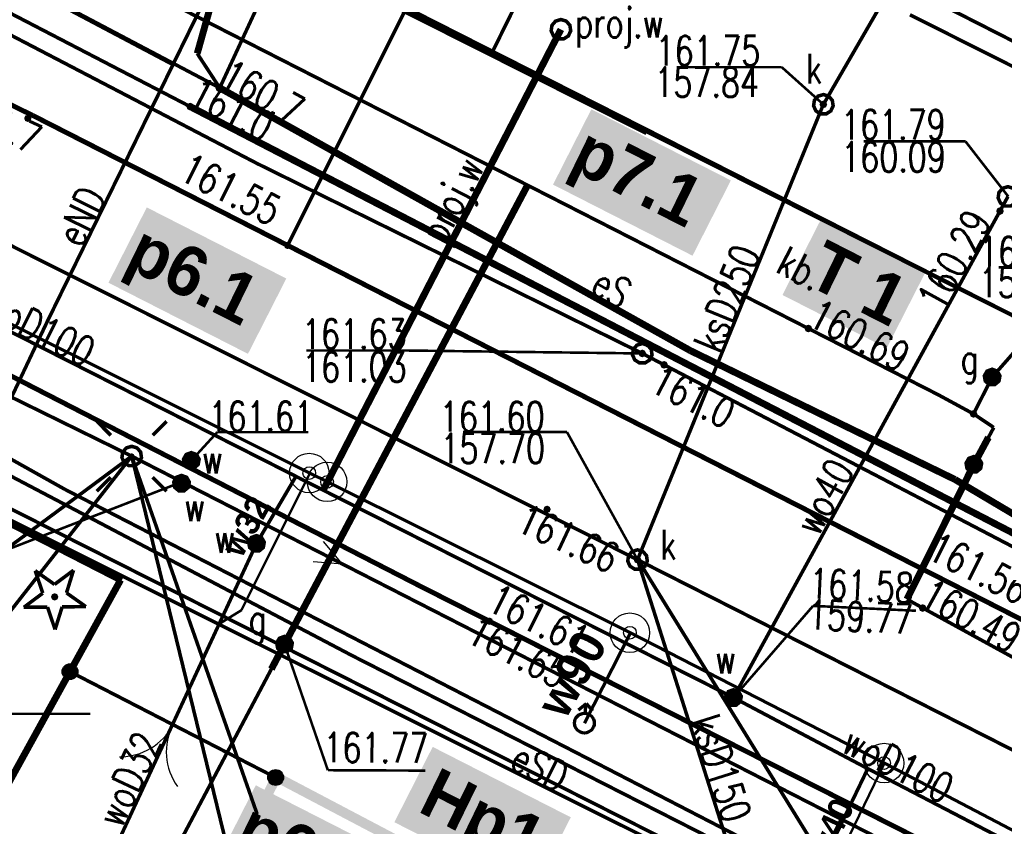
# Model space of a CAD drawing. Extents: x 0 to 7432618, y -40 to 5712028.
# Tile 21 of 165: x 7430451 to 7430476, y 5711647 to 5711668. Entities that reach past the tile are written whole.
import ezdxf
from ezdxf.enums import TextEntityAlignment as Align

# ---------------------------------------------------------------- set-up
doc = ezdxf.new("R2010")
doc.units = 0
doc.header["$MEASUREMENT"] = 0
for name, pattern in [('0', [1.5, 1, -0.5]), ('2218', [1, 0.5, -0.5]), ('3901', [0]), ('5102', [0])]:
    doc.linetypes.add(name, pattern=pattern)
for name, color, linetype in [('Dzialki', 7, 'Continuous'), ('EGBB_L_0', 7, 'Continuous'), ('OPISY', 7, 'Continuous'), ('OTK_E_T_3', 7, 'Continuous'), ('OTK_L_0', 7, 'Continuous'), ('OTK_L_1', 7, 'Continuous'), ('OTK_L_2', 7, 'Continuous'), ('OTK_L_4', 7, 'Continuous'), ('OTO_L_0', 7, 'Continuous'), ('OTO_L_1', 7, 'Continuous'), ('OTR_T_0', 7, 'Continuous'), ('OTR_T_1', 7, 'Continuous'), ('OTZ_T_1', 7, 'Continuous'), ('P_SUL_L_1', 7, 'Continuous'), ('P_SUP_E_T_1', 7, 'Continuous'), ('P_SUP_T_0', 7, 'Continuous'), ('P_SUTP_L_0', 7, 'Continuous'), ('P_SUWP_E_T_0', 7, 'Continuous'), ('P_SUWP_L_0', 7, 'Continuous'), ('SUE_T_3', 7, 'Continuous'), ('SUEP_E_T_0', 7, 'Continuous'), ('SUEP_L_0', 7, 'Continuous'), ('SUER_T_0', 7, 'Continuous'), ('SUG_E_T_4', 7, 'Continuous'), ('SUG_T_2', 7, 'Continuous'), ('SUGP_L_0', 7, 'Continuous'), ('SUGR_T_0', 7, 'Continuous'), ('SUK_E_T_4', 7, 'Continuous'), ('SUK_T_3', 7, 'Continuous'), ('SUKP_E_T_0', 7, 'Continuous'), ('SUKP_L_0', 7, 'Continuous'), ('SUKR_T_0', 7, 'Continuous'), ('SUL_L_1', 7, 'Continuous'), ('SUP_T_0', 7, 'Continuous'), ('SUP_T_2', 7, 'Continuous'), ('SUTP_L_0', 7, 'Continuous'), ('SUTR_T_0', 7, 'Continuous'), ('SUW_E_T_2', 7, 'Continuous'), ('SUW_T_5', 7, 'Continuous'), ('SUWP_E_T_0', 7, 'Continuous'), ('SUWP_L_0', 7, 'Continuous'), ('SUWR_T_0', 7, 'Continuous'), ('Uzytki', 7, 'Continuous'), ('zakres', 7, 'Continuous')]:
    doc.layers.add(name, color=color, linetype=linetype)
doc.layers.add('woda przyłącze', color=140, linetype='Continuous', lineweight=50)
doc.layers.add('woda sieć', color=150, linetype='Continuous', lineweight=70)
doc.styles.add('25', font='GOTHIC.TTF', dxfattribs={"oblique": 8, "height": 0.35})
doc.styles.add('STYL_ARIAL', font='simplex', dxfattribs={"width": 0.75, "oblique": 0.1})

# ---------------------------------------------------------------- blocks, each defined once
blk = doc.blocks.new('KOGR')
at = {"color": 0}
for radius in [0.2, 0.18, 0.16, 0.14, 0.12, 0.1, 0.08, 0.06, 0.04, 0.02]:
    blk.add_circle((0, 0), radius, dxfattribs=at)
blk = doc.blocks.new('OTOB')
at = {"color": 0}
for centre, start, end in [((-1.5, 0), 0, 63.2606), ((1.5, 0), 116.7394, 180)]:
    blk.add_arc(centre, 1.5, start, end, dxfattribs=at)
blk = doc.blocks.new('SUWH')
at = {"color": 0}
for p, q in [((-0.35, 0.65), (0, 1)), ((0, 0.5), (0, 1)), ((0, 1), (0.35, 0.65))]:
    blk.add_line(p, q, dxfattribs=at)
blk.add_circle((0, 0), 0.5, dxfattribs=at)

msp = doc.modelspace()

# ---------------------------------------------------------------- hatches: boundary and pattern name
at = {"layer": 'woda sieć', "linetype": 'ByBlock'}
for points in [[(7430468.724, 5711663.499), (7430465.191, 5711665.299), (7430464.22, 5711663.393), (7430467.753, 5711661.593)], [(7430457.466, 5711661.016), (7430453.933, 5711662.816), (7430452.962, 5711660.91), (7430456.495, 5711659.11)], [(7430473.643, 5711661.16), (7430471.001, 5711662.506), (7430470.03, 5711660.6), (7430472.672, 5711659.254)], [(7430464.67, 5711647.382), (7430461.173, 5711649.164), (7430460.202, 5711647.258), (7430463.699, 5711645.476)], [(7430460.226, 5711646.391), (7430456.693, 5711648.192), (7430455.722, 5711646.286), (7430459.255, 5711644.485)]]:
    msp.add_hatch(color=256, dxfattribs=at).paths.add_polyline_path(points)

# ---------------------------------------------------------------- linework, layer by layer
at = {"layer": 'Dzialki', "color": 18, "true_color": 0x000000, "const_width": 0.09}
for points in [[(7430460.47, 5711667.89), (7430479.15, 5711658.42)], [(7430453.31, 5711653.49), (7430440.34, 5711659.97)], [(7430438.43, 5711626.464), (7430453.31, 5711653.49)], [(7430471.64, 5711644.34), (7430453.31, 5711653.49)]]:
    msp.add_lwpolyline(points, dxfattribs=at)
at = {"layer": 'EGBB_L_0', "color": 18, "true_color": 0x000000, "const_width": 0.25}
for points in [[(7430457.22, 5711648.4), (7430452.07, 5711638.6)], [(7430466.76, 5711643.38), (7430457.22, 5711648.4)]]:
    msp.add_lwpolyline(points, dxfattribs=at)
at = {"layer": 'OPISY', "color": 6}
for centre, radius in [((7430458.048, 5711656.094), 0.5), ((7430458.048, 5711656.094), 0.16), ((7430458.498, 5711655.87), 0.5), ((7430458.498, 5711655.87), 0.16), ((7430466.167, 5711652.053), 0.5), ((7430466.167, 5711652.053), 0.16), ((7430472.603, 5711648.755), 0.5), ((7430472.603, 5711648.755), 0.16)]:
    msp.add_circle(centre, radius, dxfattribs=at)
at = {"layer": 'OTK_L_0', "color": 18, "linetype": '0', "true_color": 0x000000, "const_width": 0.09}
for points in [[(7430451.05, 5711665.14), (7430446.28, 5711667.47)], [(7430457.499, 5711661.854), (7430451.05, 5711665.14)], [(7430475.979, 5711652.44), (7430457.499, 5711661.854)], [(7430448.213, 5711659.723), (7430460.84, 5711653.24)], [(7430460.84, 5711653.24), (7430462.611, 5711652.343)], [(7430462.611, 5711652.343), (7430474.565, 5711646.289)]]:
    msp.add_lwpolyline(points, dxfattribs=at)
at = {"layer": 'OTK_L_1', "color": 18, "true_color": 0x000000, "const_width": 0.125}
for points in [[(7430446.28, 5711667.47), (7430451.05, 5711665.14)], [(7430451.05, 5711665.14), (7430477.47, 5711651.68)], [(7430443.27, 5711662.26), (7430460.84, 5711653.24)], [(7430460.84, 5711653.24), (7430462.611, 5711652.343)], [(7430462.611, 5711652.343), (7430474.565, 5711646.289)]]:
    msp.add_lwpolyline(points, dxfattribs=at)
at = {"layer": 'OTK_L_2', "color": 18, "linetype": '0', "true_color": 0x000000, "const_width": 0.09}
for points in [[(7430455.78, 5711665.84), (7430443.87, 5711672.117)], [(7430457.366, 5711669.261), (7430455.78, 5711665.84)], [(7430458.676, 5711664.206), (7430460.474, 5711667.798)], [(7430446.28, 5711667.47), (7430451.05, 5711665.14)], [(7430451.05, 5711665.14), (7430457.499, 5711661.854)], [(7430457.499, 5711661.854), (7430458.676, 5711664.206)], [(7430460.84, 5711653.24), (7430448.213, 5711659.723)], [(7430446.86, 5711657.02), (7430473.26, 5711643.69)], [(7430462.611, 5711652.343), (7430460.84, 5711653.24)], [(7430474.565, 5711646.289), (7430462.611, 5711652.343)]]:
    msp.add_lwpolyline(points, dxfattribs=at)
at = {"layer": 'OTK_L_4', "color": 18, "linetype": '0', "true_color": 0x000000, "const_width": 0.09}
for points in [[(7430482.149, 5711663.831), (7430469.54, 5711670.24)], [(7430482.149, 5711663.831), (7430469.54, 5711670.24)], [(7430460.35, 5711667.87), (7430462.94, 5711666.568)], [(7430462.94, 5711666.568), (7430466.603, 5711664.727)], [(7430466.603, 5711664.727), (7430479.11, 5711658.44)], [(7430457.499, 5711661.854), (7430475.979, 5711652.44)]]:
    msp.add_lwpolyline(points, dxfattribs=at)
at = {"layer": 'OTO_L_0', "color": 18, "linetype": '3901', "true_color": 0x000000, "const_width": 0.175}
for points in [[(7430460.35, 5711667.87), (7430466.603, 5711664.727)], [(7430453.27, 5711653.39), (7430445.831, 5711657.197)], [(7430451.988, 5711651.067), (7430453.27, 5711653.39)], [(7430438.421, 5711626.469), (7430451.988, 5711651.067)]]:
    msp.add_lwpolyline(points, dxfattribs=at)
at = {"layer": 'OTO_L_1', "color": 18, "true_color": 0x000000, "const_width": 0.09}
for points in [[(7430457.196, 5711648.388), (7430451.988, 5711651.067)], [(7430451.988, 5711651.067), (7430457.196, 5711648.388)]]:
    msp.add_lwpolyline(points, dxfattribs=at)
at = {"layer": 'OTR_T_0', "color": 18, "true_color": 0x000000, "const_width": 0.09}
for points in [[(7430457.499, 5711661.899), (7430457.531, 5711661.886), (7430457.544, 5711661.854), (7430457.531, 5711661.822), (7430457.499, 5711661.809), (7430457.468, 5711661.822), (7430457.454, 5711661.854), (7430457.468, 5711661.886), (7430457.499, 5711661.899)], [(7430464.069, 5711655.22), (7430464.101, 5711655.207), (7430464.114, 5711655.175), (7430464.101, 5711655.143), (7430464.069, 5711655.13), (7430464.037, 5711655.143), (7430464.024, 5711655.175), (7430464.037, 5711655.207), (7430464.069, 5711655.22)], [(7430462.611, 5711652.388), (7430462.643, 5711652.375), (7430462.656, 5711652.343), (7430462.643, 5711652.311), (7430462.611, 5711652.298), (7430462.58, 5711652.311), (7430462.566, 5711652.343), (7430462.58, 5711652.375), (7430462.611, 5711652.388)], [(7430462.611, 5711652.388), (7430462.643, 5711652.375), (7430462.656, 5711652.343), (7430462.643, 5711652.311), (7430462.611, 5711652.298), (7430462.58, 5711652.311), (7430462.566, 5711652.343), (7430462.58, 5711652.375), (7430462.611, 5711652.388)]]:
    msp.add_lwpolyline(points, dxfattribs=at)
at = {"layer": 'OTR_T_1', "color": 18, "true_color": 0x000000, "const_width": 0.09}
msp.add_lwpolyline([(7430450.92, 5711665.115), (7430450.952, 5711665.102), (7430450.965, 5711665.07), (7430450.952, 5711665.038), (7430450.92, 5711665.025), (7430450.888, 5711665.038), (7430450.875, 5711665.07), (7430450.888, 5711665.102), (7430450.92, 5711665.115)], dxfattribs=at)
at = {"layer": 'OTZ_T_1', "color": 96, "true_color": 0x008000, "const_width": 0.09}
for points in [[(7430451.106, 5711653.622), (7430451.596, 5711653.275)], [(7430451.299, 5711653.054), (7430451.106, 5711653.622)], [(7430451.596, 5711653.275), (7430452.077, 5711653.634)], [(7430452.077, 5711653.634), (7430451.899, 5711653.061)], [(7430450.818, 5711652.695), (7430451.299, 5711653.054)], [(7430451.6, 5711653.005), (7430451.632, 5711652.992), (7430451.645, 5711652.96), (7430451.632, 5711652.928), (7430451.6, 5711652.915), (7430451.568, 5711652.928), (7430451.555, 5711652.96), (7430451.568, 5711652.992), (7430451.6, 5711653.005)], [(7430451.899, 5711653.061), (7430452.389, 5711652.714)], [(7430451.418, 5711652.702), (7430450.818, 5711652.695)], [(7430451.61, 5711652.134), (7430451.418, 5711652.702)], [(7430451.789, 5711652.707), (7430451.61, 5711652.134)], [(7430452.389, 5711652.714), (7430451.789, 5711652.707)]]:
    msp.add_lwpolyline(points, dxfattribs=at)
at = {"layer": 'P_SUL_L_1', "color": 18, "true_color": 0x000000, "const_width": 0.175}
for points in [[(7430464.42, 5711667.32), (7430458.51, 5711655.87)], [(7430458.51, 5711655.87), (7430458.41, 5711655.68)]]:
    msp.add_lwpolyline(points, dxfattribs=at)
at = {"layer": 'P_SUP_T_0', "color": 5, "true_color": 0x0000ff, "const_width": 0.09}
msp.add_lwpolyline([(7430464.42, 5711667.57), (7430464.555, 5711667.53), (7430464.647, 5711667.424), (7430464.668, 5711667.284), (7430464.609, 5711667.156), (7430464.49, 5711667.08), (7430464.35, 5711667.08), (7430464.231, 5711667.156), (7430464.173, 5711667.284), (7430464.193, 5711667.424), (7430464.285, 5711667.53), (7430464.42, 5711667.57)], dxfattribs=at)
at = {"layer": 'P_SUTP_L_0', "color": 30, "linetype": '0', "true_color": 0xff9100, "const_width": 0.09}
for points in [[(7430432.37, 5711666.91), (7430453.55, 5711656.52)], [(7430453.55, 5711656.52), (7430448.424, 5711652.724)], [(7430453.55, 5711656.52), (7430456.727, 5711647.463)], [(7430453.55, 5711656.52), (7430478.57, 5711643.73)]]:
    msp.add_lwpolyline(points, dxfattribs=at)
at = {"layer": 'P_SUWP_L_0', "color": 5, "linetype": '0', "true_color": 0x0000ff, "const_width": 0.09}
for points in [[(7430458.51, 5711655.87), (7430464.42, 5711667.32)], [(7430458.41, 5711655.68), (7430458.51, 5711655.87)]]:
    msp.add_lwpolyline(points, dxfattribs=at)
at = {"layer": 'SUE_T_3', "color": 18, "true_color": 0x000000, "const_width": 0.09}
for points in [[(7430453.02, 5711657.05), (7430452.666, 5711657.404)], [(7430454.08, 5711657.05), (7430454.434, 5711657.404)], [(7430453.55, 5711656.77), (7430453.685, 5711656.73), (7430453.777, 5711656.624), (7430453.798, 5711656.484), (7430453.739, 5711656.356), (7430453.62, 5711656.28), (7430453.48, 5711656.28), (7430453.361, 5711656.356), (7430453.303, 5711656.484), (7430453.323, 5711656.624), (7430453.415, 5711656.73), (7430453.55, 5711656.77)], [(7430453.55, 5711656.545), (7430453.568, 5711656.538), (7430453.575, 5711656.52), (7430453.568, 5711656.502), (7430453.55, 5711656.495), (7430453.532, 5711656.502), (7430453.525, 5711656.52), (7430453.532, 5711656.538), (7430453.55, 5711656.545)], [(7430453.02, 5711655.99), (7430452.666, 5711655.636)], [(7430454.08, 5711655.99), (7430454.434, 5711655.636)]]:
    msp.add_lwpolyline(points, dxfattribs=at)
at = {"layer": 'SUEP_L_0', "color": 1, "true_color": 0xff0000}
for q in [(7430458.406, 5711654.36), (7430458.145, 5711653.849)]:
    msp.add_line((7430458.892, 5711653.789), q, dxfattribs=at)
at = {"layer": 'SUEP_L_0', "color": 1, "true_color": 0xff0000, "const_width": 0.09}
for points in [[(7430454.605, 5711666.424), (7430439.34, 5711674.49)], [(7430455.21, 5711666.71), (7430456.07, 5711669.78)], [(7430455.32, 5711667.91), (7430451.37, 5711659.84)], [(7430455.78, 5711665.84), (7430455.21, 5711666.71)], [(7430467.7, 5711659.19), (7430455.78, 5711665.84)], [(7430451.37, 5711659.84), (7430450.11, 5711657.17)], [(7430474.4, 5711655.93), (7430467.7, 5711659.19)], [(7430459.14, 5711651.47), (7430447.42, 5711657.63)], [(7430451.86, 5711655.68), (7430450.2, 5711656.61)], [(7430478.06, 5711653.76), (7430474.4, 5711655.93)], [(7430465.31, 5711648.76), (7430451.86, 5711655.68)], [(7430474, 5711643.91), (7430459.14, 5711651.47)], [(7430479.96, 5711641.2), (7430465.31, 5711648.76)]]:
    msp.add_lwpolyline(points, dxfattribs=at)
at = {"layer": 'SUEP_L_0', "color": 1, "linetype": '5102', "true_color": 0xff0000, "const_width": 0.09}
for points in [[(7430453.55, 5711656.52), (7430432.37, 5711666.91)], [(7430447.32, 5711648.567), (7430453.55, 5711656.52)], [(7430453.55, 5711656.52), (7430456.068, 5711646.208)], [(7430478.57, 5711643.73), (7430453.55, 5711656.52)]]:
    msp.add_lwpolyline(points, dxfattribs=at)
at = {"layer": 'SUER_T_0', "color": 1, "true_color": 0xff0000, "const_width": 0.09}
msp.add_lwpolyline([(7430455.78, 5711665.902), (7430455.824, 5711665.884), (7430455.843, 5711665.84), (7430455.824, 5711665.796), (7430455.78, 5711665.777), (7430455.736, 5711665.796), (7430455.718, 5711665.84), (7430455.736, 5711665.884), (7430455.78, 5711665.902)], dxfattribs=at)
at = {"layer": 'SUG_T_2', "color": 56, "true_color": 0x808000, "const_width": 0.09}
for points in [[(7430475.34, 5711658.72), (7430475.469, 5711658.673), (7430475.537, 5711658.555), (7430475.513, 5711658.42), (7430475.408, 5711658.332), (7430475.272, 5711658.332), (7430475.167, 5711658.42), (7430475.143, 5711658.555), (7430475.211, 5711658.673), (7430475.34, 5711658.72)], [(7430475.34, 5711658.695), (7430475.452, 5711658.654), (7430475.512, 5711658.55), (7430475.492, 5711658.433), (7430475.4, 5711658.356), (7430475.28, 5711658.356), (7430475.188, 5711658.433), (7430475.168, 5711658.55), (7430475.228, 5711658.654), (7430475.34, 5711658.695)], [(7430475.34, 5711658.67), (7430475.446, 5711658.626), (7430475.49, 5711658.52), (7430475.446, 5711658.414), (7430475.34, 5711658.37), (7430475.234, 5711658.414), (7430475.19, 5711658.52), (7430475.234, 5711658.626), (7430475.34, 5711658.67)], [(7430475.34, 5711658.645), (7430475.428, 5711658.608), (7430475.465, 5711658.52), (7430475.428, 5711658.432), (7430475.34, 5711658.395), (7430475.252, 5711658.432), (7430475.215, 5711658.52), (7430475.252, 5711658.608), (7430475.34, 5711658.645)], [(7430475.34, 5711658.62), (7430475.411, 5711658.591), (7430475.44, 5711658.52), (7430475.411, 5711658.449), (7430475.34, 5711658.42), (7430475.269, 5711658.449), (7430475.24, 5711658.52), (7430475.269, 5711658.591), (7430475.34, 5711658.62)], [(7430475.34, 5711658.595), (7430475.393, 5711658.573), (7430475.415, 5711658.52), (7430475.393, 5711658.467), (7430475.34, 5711658.445), (7430475.287, 5711658.467), (7430475.265, 5711658.52), (7430475.287, 5711658.573), (7430475.34, 5711658.595)], [(7430475.34, 5711658.57), (7430475.375, 5711658.555), (7430475.39, 5711658.52), (7430475.375, 5711658.485), (7430475.34, 5711658.47), (7430475.305, 5711658.485), (7430475.29, 5711658.52), (7430475.305, 5711658.555), (7430475.34, 5711658.57)], [(7430475.34, 5711658.545), (7430475.358, 5711658.538), (7430475.365, 5711658.52), (7430475.358, 5711658.502), (7430475.34, 5711658.495), (7430475.322, 5711658.502), (7430475.315, 5711658.52), (7430475.322, 5711658.538), (7430475.34, 5711658.545)], [(7430475.34, 5711658.527), (7430475.345, 5711658.525), (7430475.347, 5711658.52), (7430475.345, 5711658.515), (7430475.34, 5711658.513), (7430475.335, 5711658.515), (7430475.333, 5711658.52), (7430475.335, 5711658.525), (7430475.34, 5711658.527)], [(7430474.877, 5711656.511), (7430475.006, 5711656.464), (7430475.074, 5711656.345), (7430475.05, 5711656.211), (7430474.945, 5711656.123), (7430474.809, 5711656.123), (7430474.704, 5711656.211), (7430474.68, 5711656.345), (7430474.748, 5711656.464), (7430474.877, 5711656.511)], [(7430474.877, 5711656.486), (7430474.99, 5711656.445), (7430475.049, 5711656.341), (7430475.029, 5711656.223), (7430474.937, 5711656.146), (7430474.817, 5711656.146), (7430474.725, 5711656.223), (7430474.705, 5711656.341), (7430474.764, 5711656.445), (7430474.877, 5711656.486)], [(7430474.877, 5711656.461), (7430474.983, 5711656.417), (7430475.027, 5711656.311), (7430474.983, 5711656.205), (7430474.877, 5711656.161), (7430474.771, 5711656.205), (7430474.727, 5711656.311), (7430474.771, 5711656.417), (7430474.877, 5711656.461)], [(7430474.877, 5711656.436), (7430474.965, 5711656.399), (7430475.002, 5711656.311), (7430474.965, 5711656.222), (7430474.877, 5711656.186), (7430474.789, 5711656.222), (7430474.752, 5711656.311), (7430474.789, 5711656.399), (7430474.877, 5711656.436)], [(7430474.877, 5711656.411), (7430474.948, 5711656.382), (7430474.977, 5711656.311), (7430474.948, 5711656.24), (7430474.877, 5711656.211), (7430474.806, 5711656.24), (7430474.777, 5711656.311), (7430474.806, 5711656.382), (7430474.877, 5711656.411)], [(7430474.877, 5711656.386), (7430474.93, 5711656.364), (7430474.952, 5711656.311), (7430474.93, 5711656.258), (7430474.877, 5711656.236), (7430474.824, 5711656.258), (7430474.802, 5711656.311), (7430474.824, 5711656.364), (7430474.877, 5711656.386)], [(7430474.877, 5711656.361), (7430474.912, 5711656.346), (7430474.927, 5711656.311), (7430474.912, 5711656.275), (7430474.877, 5711656.261), (7430474.842, 5711656.275), (7430474.827, 5711656.311), (7430474.842, 5711656.346), (7430474.877, 5711656.361)], [(7430474.877, 5711656.336), (7430474.895, 5711656.328), (7430474.902, 5711656.311), (7430474.895, 5711656.293), (7430474.877, 5711656.286), (7430474.859, 5711656.293), (7430474.852, 5711656.311), (7430474.859, 5711656.328), (7430474.877, 5711656.336)], [(7430474.877, 5711656.318), (7430474.882, 5711656.316), (7430474.884, 5711656.311), (7430474.882, 5711656.306), (7430474.877, 5711656.304), (7430474.872, 5711656.306), (7430474.87, 5711656.311), (7430474.872, 5711656.316), (7430474.877, 5711656.318)], [(7430457.42, 5711651.96), (7430457.549, 5711651.913), (7430457.617, 5711651.795), (7430457.593, 5711651.66), (7430457.488, 5711651.572), (7430457.352, 5711651.572), (7430457.247, 5711651.66), (7430457.223, 5711651.795), (7430457.291, 5711651.913), (7430457.42, 5711651.96)], [(7430457.42, 5711651.935), (7430457.532, 5711651.894), (7430457.592, 5711651.79), (7430457.572, 5711651.673), (7430457.48, 5711651.596), (7430457.36, 5711651.596), (7430457.268, 5711651.673), (7430457.248, 5711651.79), (7430457.308, 5711651.894), (7430457.42, 5711651.935)], [(7430457.42, 5711651.91), (7430457.526, 5711651.866), (7430457.57, 5711651.76), (7430457.526, 5711651.654), (7430457.42, 5711651.61), (7430457.314, 5711651.654), (7430457.27, 5711651.76), (7430457.314, 5711651.866), (7430457.42, 5711651.91)], [(7430457.42, 5711651.885), (7430457.508, 5711651.848), (7430457.545, 5711651.76), (7430457.508, 5711651.672), (7430457.42, 5711651.635), (7430457.332, 5711651.672), (7430457.295, 5711651.76), (7430457.332, 5711651.848), (7430457.42, 5711651.885)], [(7430457.42, 5711651.86), (7430457.491, 5711651.831), (7430457.52, 5711651.76), (7430457.491, 5711651.689), (7430457.42, 5711651.66), (7430457.349, 5711651.689), (7430457.32, 5711651.76), (7430457.349, 5711651.831), (7430457.42, 5711651.86)], [(7430457.42, 5711651.835), (7430457.473, 5711651.813), (7430457.495, 5711651.76), (7430457.473, 5711651.707), (7430457.42, 5711651.685), (7430457.367, 5711651.707), (7430457.345, 5711651.76), (7430457.367, 5711651.813), (7430457.42, 5711651.835)], [(7430457.42, 5711651.81), (7430457.455, 5711651.795), (7430457.47, 5711651.76), (7430457.455, 5711651.725), (7430457.42, 5711651.71), (7430457.385, 5711651.725), (7430457.37, 5711651.76), (7430457.385, 5711651.795), (7430457.42, 5711651.81)], [(7430457.42, 5711651.785), (7430457.438, 5711651.778), (7430457.445, 5711651.76), (7430457.438, 5711651.742), (7430457.42, 5711651.735), (7430457.402, 5711651.742), (7430457.395, 5711651.76), (7430457.402, 5711651.778), (7430457.42, 5711651.785)], [(7430457.42, 5711651.767), (7430457.425, 5711651.765), (7430457.427, 5711651.76), (7430457.425, 5711651.755), (7430457.42, 5711651.753), (7430457.415, 5711651.755), (7430457.413, 5711651.76), (7430457.415, 5711651.765), (7430457.42, 5711651.767)]]:
    msp.add_lwpolyline(points, dxfattribs=at)
at = {"layer": 'SUGP_L_0', "color": 56, "true_color": 0x808000, "const_width": 0.09}
for points in [[(7430444.748, 5711672.971), (7430463.575, 5711663.377)], [(7430463.575, 5711663.377), (7430457.42, 5711651.76)], [(7430463.575, 5711663.377), (7430466.98, 5711661.641)], [(7430466.98, 5711661.641), (7430473.978, 5711658.073)], [(7430475.34, 5711658.52), (7430476.22, 5711659.52)], [(7430474.869, 5711657.59), (7430475.34, 5711658.52)], [(7430473.978, 5711658.073), (7430474.869, 5711657.59)], [(7430474.869, 5711657.59), (7430475.382, 5711657.246)], [(7430475.382, 5711657.246), (7430475.247, 5711656.996)], [(7430475.247, 5711656.996), (7430474.877, 5711656.311)], [(7430474.877, 5711656.311), (7430473.182, 5711652.899)], [(7430473.182, 5711652.899), (7430476.98, 5711650.82)], [(7430457.42, 5711651.76), (7430457.088, 5711651.134)], [(7430457.088, 5711651.134), (7430451.467, 5711640.524)]]:
    msp.add_lwpolyline(points, dxfattribs=at)
at = {"layer": 'SUGR_T_0', "color": 56, "true_color": 0x808000, "const_width": 0.065}
for points in [[(7430470.686, 5711659.814), (7430470.73, 5711659.796), (7430470.748, 5711659.752), (7430470.73, 5711659.708), (7430470.686, 5711659.689), (7430470.641, 5711659.708), (7430470.623, 5711659.752), (7430470.641, 5711659.796), (7430470.686, 5711659.814)], [(7430474.869, 5711657.653), (7430474.913, 5711657.635), (7430474.931, 5711657.59), (7430474.913, 5711657.546), (7430474.869, 5711657.528), (7430474.825, 5711657.546), (7430474.806, 5711657.59), (7430474.825, 5711657.635), (7430474.869, 5711657.653)], [(7430473.58, 5711652.74), (7430473.624, 5711652.721), (7430473.643, 5711652.677), (7430473.624, 5711652.633), (7430473.58, 5711652.615), (7430473.536, 5711652.633), (7430473.518, 5711652.677), (7430473.536, 5711652.721), (7430473.58, 5711652.74)], [(7430457.42, 5711651.822), (7430457.464, 5711651.804), (7430457.482, 5711651.76), (7430457.464, 5711651.716), (7430457.42, 5711651.697), (7430457.376, 5711651.716), (7430457.357, 5711651.76), (7430457.376, 5711651.804), (7430457.42, 5711651.822)], [(7430457.42, 5711651.76), (7430458.518, 5711648.574)], [(7430458.518, 5711648.574), (7430460.988, 5711648.563)]]:
    msp.add_lwpolyline(points, dxfattribs=at)
at = {"layer": 'SUK_T_3', "color": 36, "true_color": 0x803300, "const_width": 0.09}
for points in [[(7430471.066, 5711665.671), (7430471.201, 5711665.631), (7430471.293, 5711665.525), (7430471.314, 5711665.385), (7430471.255, 5711665.257), (7430471.136, 5711665.181), (7430470.996, 5711665.181), (7430470.877, 5711665.257), (7430470.819, 5711665.385), (7430470.839, 5711665.525), (7430470.931, 5711665.631), (7430471.066, 5711665.671)], [(7430466.36, 5711654.15), (7430466.495, 5711654.11), (7430466.587, 5711654.004), (7430466.607, 5711653.864), (7430466.549, 5711653.736), (7430466.43, 5711653.66), (7430466.29, 5711653.66), (7430466.171, 5711653.736), (7430466.112, 5711653.864), (7430466.133, 5711654.004), (7430466.225, 5711654.11), (7430466.36, 5711654.15)]]:
    msp.add_lwpolyline(points, dxfattribs=at)
at = {"layer": 'SUKP_L_0', "color": 36, "true_color": 0x803300, "const_width": 0.09}
for points in [[(7430482.204, 5711684.66), (7430471.066, 5711665.421)], [(7430466.36, 5711653.9), (7430424.15, 5711675.05)], [(7430477.3, 5711665.66), (7430473.26, 5711667.69)], [(7430471.066, 5711665.421), (7430466.36, 5711653.9)], [(7430490.955, 5711641.432), (7430466.36, 5711653.9)], [(7430469.48, 5711644.079), (7430466.36, 5711653.9)], [(7430475.6, 5711638.958), (7430466.37, 5711653.9)]]:
    msp.add_lwpolyline(points, dxfattribs=at)
at = {"layer": 'SUKR_T_0', "color": 36, "true_color": 0x803300, "const_width": 0.065}
for points in [[(7430467.353, 5711666.364), (7430470.013, 5711666.364)], [(7430471.066, 5711665.421), (7430470.013, 5711666.364)], [(7430471.066, 5711665.484), (7430471.11, 5711665.465), (7430471.128, 5711665.421), (7430471.11, 5711665.377), (7430471.066, 5711665.359), (7430471.022, 5711665.377), (7430471.003, 5711665.421), (7430471.022, 5711665.465), (7430471.066, 5711665.484)], [(7430475.509, 5711661.3), (7430478.115, 5711661.3)], [(7430461.94, 5711657.131), (7430464.573, 5711657.131)], [(7430466.36, 5711653.9), (7430464.573, 5711657.131)], [(7430466.36, 5711653.963), (7430466.404, 5711653.944), (7430466.423, 5711653.9), (7430466.404, 5711653.856), (7430466.36, 5711653.838), (7430466.316, 5711653.856), (7430466.298, 5711653.9), (7430466.316, 5711653.944), (7430466.36, 5711653.963)]]:
    msp.add_lwpolyline(points, dxfattribs=at)
at = {"layer": 'SUL_L_1', "color": 18, "true_color": 0x000000, "const_width": 0.175}
for points in [[(7430456.07, 5711669.78), (7430455.21, 5711666.71)], [(7430455.78, 5711665.84), (7430467.7, 5711659.19)], [(7430455.031, 5711665.367), (7430479.006, 5711652.949)], [(7430463.575, 5711663.377), (7430457.42, 5711651.76)], [(7430467.7, 5711659.19), (7430474.4, 5711655.93)], [(7430474.877, 5711656.311), (7430475.247, 5711656.996)], [(7430473.182, 5711652.899), (7430474.877, 5711656.311)], [(7430474.4, 5711655.93), (7430478.06, 5711653.76)], [(7430457.42, 5711651.76), (7430457.088, 5711651.134)]]:
    msp.add_lwpolyline(points, dxfattribs=at)
at = {"layer": 'SUP_T_0', "color": 5, "true_color": 0x0000ff, "const_width": 0.09}
msp.add_lwpolyline([(7430475.74, 5711663.34), (7430475.875, 5711663.3), (7430475.967, 5711663.194), (7430475.987, 5711663.054), (7430475.929, 5711662.926), (7430475.81, 5711662.85), (7430475.67, 5711662.85), (7430475.551, 5711662.926), (7430475.492, 5711663.054), (7430475.513, 5711663.194), (7430475.605, 5711663.3), (7430475.74, 5711663.34)], dxfattribs=at)
at = {"layer": 'SUP_T_0', "color": 30, "true_color": 0xff9100, "const_width": 0.09}
msp.add_lwpolyline([(7430466.48, 5711659.37), (7430466.615, 5711659.33), (7430466.707, 5711659.224), (7430466.728, 5711659.084), (7430466.669, 5711658.956), (7430466.55, 5711658.88), (7430466.41, 5711658.88), (7430466.291, 5711658.956), (7430466.232, 5711659.084), (7430466.253, 5711659.224), (7430466.345, 5711659.33), (7430466.48, 5711659.37)], dxfattribs=at)
at = {"layer": 'SUP_T_2', "color": 18, "true_color": 0x000000, "const_width": 0.09}
msp.add_lwpolyline([(7430453.55, 5711656.77), (7430453.685, 5711656.73), (7430453.777, 5711656.624), (7430453.798, 5711656.484), (7430453.739, 5711656.356), (7430453.62, 5711656.28), (7430453.48, 5711656.28), (7430453.361, 5711656.356), (7430453.303, 5711656.484), (7430453.323, 5711656.624), (7430453.415, 5711656.73), (7430453.55, 5711656.77)], dxfattribs=at)
at = {"layer": 'SUTP_L_0', "color": 30, "true_color": 0xff9100, "const_width": 0.09}
for points in [[(7430456.72, 5711663.93), (7430436.89, 5711674.26)], [(7430455.031, 5711665.367), (7430441.737, 5711672.266)], [(7430479.006, 5711652.949), (7430455.031, 5711665.367)], [(7430466.48, 5711659.12), (7430456.72, 5711663.93)], [(7430493.74, 5711644.91), (7430466.48, 5711659.12)]]:
    msp.add_lwpolyline(points, dxfattribs=at)
at = {"layer": 'SUTR_T_0', "color": 30, "true_color": 0xff9100, "const_width": 0.065}
for points in [[(7430455.031, 5711665.429), (7430455.075, 5711665.411), (7430455.094, 5711665.367), (7430455.075, 5711665.323), (7430455.031, 5711665.304), (7430454.987, 5711665.323), (7430454.969, 5711665.367), (7430454.987, 5711665.411), (7430455.031, 5711665.429)], [(7430457.975, 5711659.195), (7430460.445, 5711659.195)], [(7430466.48, 5711659.12), (7430460.445, 5711659.195)], [(7430466.48, 5711659.183), (7430466.524, 5711659.164), (7430466.543, 5711659.12), (7430466.524, 5711659.076), (7430466.48, 5711659.058), (7430466.436, 5711659.076), (7430466.418, 5711659.12), (7430466.436, 5711659.164), (7430466.48, 5711659.183)], [(7430467.031, 5711658.895), (7430467.076, 5711658.877), (7430467.094, 5711658.833), (7430467.076, 5711658.788), (7430467.031, 5711658.77), (7430466.987, 5711658.788), (7430466.969, 5711658.833), (7430466.987, 5711658.877), (7430467.031, 5711658.895)]]:
    msp.add_lwpolyline(points, dxfattribs=at)
at = {"layer": 'SUW_T_5', "color": 5, "true_color": 0x0000ff, "const_width": 0.09}
for points in [[(7430455.06, 5711656.61), (7430455.189, 5711656.563), (7430455.257, 5711656.445), (7430455.233, 5711656.31), (7430455.128, 5711656.222), (7430454.992, 5711656.222), (7430454.887, 5711656.31), (7430454.863, 5711656.445), (7430454.931, 5711656.563), (7430455.06, 5711656.61)], [(7430455.06, 5711656.585), (7430455.173, 5711656.544), (7430455.232, 5711656.44), (7430455.212, 5711656.322), (7430455.12, 5711656.246), (7430455, 5711656.246), (7430454.908, 5711656.322), (7430454.888, 5711656.44), (7430454.947, 5711656.544), (7430455.06, 5711656.585)], [(7430455.06, 5711656.56), (7430455.166, 5711656.516), (7430455.21, 5711656.41), (7430455.166, 5711656.304), (7430455.06, 5711656.26), (7430454.954, 5711656.304), (7430454.91, 5711656.41), (7430454.954, 5711656.516), (7430455.06, 5711656.56)], [(7430455.06, 5711656.535), (7430455.148, 5711656.498), (7430455.185, 5711656.41), (7430455.148, 5711656.322), (7430455.06, 5711656.285), (7430454.972, 5711656.322), (7430454.935, 5711656.41), (7430454.972, 5711656.498), (7430455.06, 5711656.535)], [(7430455.06, 5711656.51), (7430455.131, 5711656.481), (7430455.16, 5711656.41), (7430455.131, 5711656.339), (7430455.06, 5711656.31), (7430454.989, 5711656.339), (7430454.96, 5711656.41), (7430454.989, 5711656.481), (7430455.06, 5711656.51)], [(7430455.06, 5711656.485), (7430455.113, 5711656.463), (7430455.135, 5711656.41), (7430455.113, 5711656.357), (7430455.06, 5711656.335), (7430455.007, 5711656.357), (7430454.985, 5711656.41), (7430455.007, 5711656.463), (7430455.06, 5711656.485)], [(7430455.06, 5711656.46), (7430455.095, 5711656.445), (7430455.11, 5711656.41), (7430455.095, 5711656.375), (7430455.06, 5711656.36), (7430455.025, 5711656.375), (7430455.01, 5711656.41), (7430455.025, 5711656.445), (7430455.06, 5711656.46)], [(7430455.06, 5711656.435), (7430455.078, 5711656.428), (7430455.085, 5711656.41), (7430455.078, 5711656.392), (7430455.06, 5711656.385), (7430455.042, 5711656.392), (7430455.035, 5711656.41), (7430455.042, 5711656.428), (7430455.06, 5711656.435)], [(7430455.06, 5711656.417), (7430455.065, 5711656.415), (7430455.067, 5711656.41), (7430455.065, 5711656.405), (7430455.06, 5711656.403), (7430455.055, 5711656.405), (7430455.053, 5711656.41), (7430455.055, 5711656.415), (7430455.06, 5711656.417)], [(7430454.812, 5711656.033), (7430454.94, 5711655.986), (7430455.009, 5711655.867), (7430454.985, 5711655.733), (7430454.88, 5711655.645), (7430454.743, 5711655.645), (7430454.638, 5711655.733), (7430454.615, 5711655.867), (7430454.683, 5711655.986), (7430454.812, 5711656.033)], [(7430454.812, 5711656.008), (7430454.924, 5711655.967), (7430454.984, 5711655.863), (7430454.963, 5711655.745), (7430454.872, 5711655.668), (7430454.752, 5711655.668), (7430454.66, 5711655.745), (7430454.639, 5711655.863), (7430454.699, 5711655.967), (7430454.812, 5711656.008)], [(7430454.812, 5711655.983), (7430454.918, 5711655.939), (7430454.962, 5711655.833), (7430454.918, 5711655.726), (7430454.812, 5711655.683), (7430454.706, 5711655.726), (7430454.662, 5711655.833), (7430454.706, 5711655.939), (7430454.812, 5711655.983)], [(7430454.812, 5711655.958), (7430454.9, 5711655.921), (7430454.937, 5711655.833), (7430454.9, 5711655.744), (7430454.812, 5711655.708), (7430454.723, 5711655.744), (7430454.687, 5711655.833), (7430454.723, 5711655.921), (7430454.812, 5711655.958)], [(7430454.812, 5711655.933), (7430454.882, 5711655.903), (7430454.912, 5711655.833), (7430454.882, 5711655.762), (7430454.812, 5711655.733), (7430454.741, 5711655.762), (7430454.712, 5711655.833), (7430454.741, 5711655.903), (7430454.812, 5711655.933)], [(7430454.812, 5711655.908), (7430454.865, 5711655.886), (7430454.887, 5711655.833), (7430454.865, 5711655.78), (7430454.812, 5711655.758), (7430454.759, 5711655.78), (7430454.737, 5711655.833), (7430454.759, 5711655.886), (7430454.812, 5711655.908)], [(7430454.812, 5711655.883), (7430454.847, 5711655.868), (7430454.862, 5711655.833), (7430454.847, 5711655.797), (7430454.812, 5711655.783), (7430454.776, 5711655.797), (7430454.762, 5711655.833), (7430454.776, 5711655.868), (7430454.812, 5711655.883)], [(7430454.812, 5711655.858), (7430454.829, 5711655.85), (7430454.837, 5711655.833), (7430454.829, 5711655.815), (7430454.812, 5711655.808), (7430454.794, 5711655.815), (7430454.787, 5711655.833), (7430454.794, 5711655.85), (7430454.812, 5711655.858)], [(7430454.812, 5711655.84), (7430454.817, 5711655.838), (7430454.819, 5711655.833), (7430454.817, 5711655.827), (7430454.812, 5711655.826), (7430454.806, 5711655.827), (7430454.804, 5711655.833), (7430454.806, 5711655.838), (7430454.812, 5711655.84)], [(7430456.71, 5711654.51), (7430456.839, 5711654.463), (7430456.907, 5711654.345), (7430456.883, 5711654.21), (7430456.778, 5711654.122), (7430456.642, 5711654.122), (7430456.537, 5711654.21), (7430456.513, 5711654.345), (7430456.581, 5711654.463), (7430456.71, 5711654.51)], [(7430456.71, 5711654.485), (7430456.822, 5711654.444), (7430456.882, 5711654.34), (7430456.862, 5711654.223), (7430456.77, 5711654.146), (7430456.65, 5711654.146), (7430456.558, 5711654.223), (7430456.538, 5711654.34), (7430456.598, 5711654.444), (7430456.71, 5711654.485)], [(7430456.71, 5711654.46), (7430456.816, 5711654.416), (7430456.86, 5711654.31), (7430456.816, 5711654.204), (7430456.71, 5711654.16), (7430456.604, 5711654.204), (7430456.56, 5711654.31), (7430456.604, 5711654.416), (7430456.71, 5711654.46)], [(7430456.71, 5711654.435), (7430456.798, 5711654.398), (7430456.835, 5711654.31), (7430456.798, 5711654.222), (7430456.71, 5711654.185), (7430456.622, 5711654.222), (7430456.585, 5711654.31), (7430456.622, 5711654.398), (7430456.71, 5711654.435)], [(7430456.71, 5711654.41), (7430456.781, 5711654.381), (7430456.81, 5711654.31), (7430456.781, 5711654.239), (7430456.71, 5711654.21), (7430456.639, 5711654.239), (7430456.61, 5711654.31), (7430456.639, 5711654.381), (7430456.71, 5711654.41)], [(7430456.71, 5711654.385), (7430456.763, 5711654.363), (7430456.785, 5711654.31), (7430456.763, 5711654.257), (7430456.71, 5711654.235), (7430456.657, 5711654.257), (7430456.635, 5711654.31), (7430456.657, 5711654.363), (7430456.71, 5711654.385)], [(7430456.71, 5711654.36), (7430456.745, 5711654.345), (7430456.76, 5711654.31), (7430456.745, 5711654.275), (7430456.71, 5711654.26), (7430456.675, 5711654.275), (7430456.66, 5711654.31), (7430456.675, 5711654.345), (7430456.71, 5711654.36)], [(7430456.71, 5711654.335), (7430456.728, 5711654.328), (7430456.735, 5711654.31), (7430456.728, 5711654.292), (7430456.71, 5711654.285), (7430456.692, 5711654.292), (7430456.685, 5711654.31), (7430456.692, 5711654.328), (7430456.71, 5711654.335)], [(7430456.71, 5711654.317), (7430456.715, 5711654.315), (7430456.717, 5711654.31), (7430456.715, 5711654.305), (7430456.71, 5711654.303), (7430456.705, 5711654.305), (7430456.703, 5711654.31), (7430456.705, 5711654.315), (7430456.71, 5711654.317)], [(7430468.79, 5711650.61), (7430468.919, 5711650.563), (7430468.987, 5711650.445), (7430468.963, 5711650.31), (7430468.858, 5711650.222), (7430468.722, 5711650.222), (7430468.617, 5711650.31), (7430468.593, 5711650.445), (7430468.661, 5711650.563), (7430468.79, 5711650.61)], [(7430468.79, 5711650.585), (7430468.902, 5711650.544), (7430468.962, 5711650.44), (7430468.942, 5711650.322), (7430468.85, 5711650.246), (7430468.73, 5711650.246), (7430468.638, 5711650.322), (7430468.618, 5711650.44), (7430468.678, 5711650.544), (7430468.79, 5711650.585)], [(7430468.79, 5711650.56), (7430468.896, 5711650.516), (7430468.94, 5711650.41), (7430468.896, 5711650.304), (7430468.79, 5711650.26), (7430468.684, 5711650.304), (7430468.64, 5711650.41), (7430468.684, 5711650.516), (7430468.79, 5711650.56)], [(7430468.79, 5711650.535), (7430468.878, 5711650.498), (7430468.915, 5711650.41), (7430468.878, 5711650.322), (7430468.79, 5711650.285), (7430468.702, 5711650.322), (7430468.665, 5711650.41), (7430468.702, 5711650.498), (7430468.79, 5711650.535)], [(7430468.79, 5711650.51), (7430468.861, 5711650.481), (7430468.89, 5711650.41), (7430468.861, 5711650.339), (7430468.79, 5711650.31), (7430468.719, 5711650.339), (7430468.69, 5711650.41), (7430468.719, 5711650.481), (7430468.79, 5711650.51)], [(7430468.79, 5711650.485), (7430468.843, 5711650.463), (7430468.865, 5711650.41), (7430468.843, 5711650.357), (7430468.79, 5711650.335), (7430468.737, 5711650.357), (7430468.715, 5711650.41), (7430468.737, 5711650.463), (7430468.79, 5711650.485)], [(7430468.79, 5711650.46), (7430468.825, 5711650.445), (7430468.84, 5711650.41), (7430468.825, 5711650.375), (7430468.79, 5711650.36), (7430468.755, 5711650.375), (7430468.74, 5711650.41), (7430468.755, 5711650.445), (7430468.79, 5711650.46)], [(7430468.79, 5711650.435), (7430468.808, 5711650.428), (7430468.815, 5711650.41), (7430468.808, 5711650.392), (7430468.79, 5711650.385), (7430468.772, 5711650.392), (7430468.765, 5711650.41), (7430468.772, 5711650.428), (7430468.79, 5711650.435)], [(7430468.79, 5711650.417), (7430468.795, 5711650.415), (7430468.797, 5711650.41), (7430468.795, 5711650.405), (7430468.79, 5711650.403), (7430468.785, 5711650.405), (7430468.783, 5711650.41), (7430468.785, 5711650.415), (7430468.79, 5711650.417)]]:
    msp.add_lwpolyline(points, dxfattribs=at)
at = {"layer": 'SUWP_L_0', "color": 5, "true_color": 0x0000ff, "const_width": 0.09}
for points in [[(7430474.478, 5711660.788), (7430475.74, 5711663.09)], [(7430446.191, 5711661.843), (7430457.71, 5711656.009)], [(7430468.79, 5711650.41), (7430474.478, 5711660.788)], [(7430457.71, 5711656.009), (7430456.71, 5711654.31)], [(7430457.71, 5711656.009), (7430468.79, 5711650.41)], [(7430456.71, 5711654.31), (7430451.509, 5711643.105)], [(7430468.79, 5711650.41), (7430472.191, 5711648.613)], [(7430469.114, 5711642.213), (7430472.191, 5711648.613)], [(7430472.191, 5711648.613), (7430479.123, 5711645.009)]]:
    msp.add_lwpolyline(points, dxfattribs=at)
at = {"layer": 'SUWR_T_0', "color": 5, "true_color": 0x0000ff, "const_width": 0.065}
for points in [[(7430472.088, 5711664.485), (7430474.666, 5711664.485)], [(7430475.75, 5711663.09), (7430474.666, 5711664.485)], [(7430475.539, 5711662.786), (7430475.583, 5711662.768), (7430475.602, 5711662.724), (7430475.583, 5711662.679), (7430475.539, 5711662.661), (7430475.495, 5711662.679), (7430475.477, 5711662.724), (7430475.495, 5711662.768), (7430475.539, 5711662.786)], [(7430455.06, 5711656.41), (7430455.718, 5711657.129)], [(7430455.718, 5711657.129), (7430458.025, 5711657.129)], [(7430455.06, 5711656.473), (7430455.104, 5711656.454), (7430455.122, 5711656.41), (7430455.104, 5711656.366), (7430455.06, 5711656.348), (7430455.016, 5711656.366), (7430454.997, 5711656.41), (7430455.016, 5711656.454), (7430455.06, 5711656.473)], [(7430454.85, 5711655.88), (7430449.999, 5711654.001)], [(7430454.812, 5711655.895), (7430454.856, 5711655.877), (7430454.874, 5711655.833), (7430454.856, 5711655.788), (7430454.812, 5711655.77), (7430454.767, 5711655.788), (7430454.749, 5711655.833), (7430454.767, 5711655.877), (7430454.812, 5711655.895)], [(7430468.79, 5711650.41), (7430470.806, 5711652.732)], [(7430470.806, 5711652.732), (7430473.409, 5711652.609)], [(7430468.79, 5711650.473), (7430468.834, 5711650.454), (7430468.853, 5711650.41), (7430468.834, 5711650.366), (7430468.79, 5711650.348), (7430468.746, 5711650.366), (7430468.728, 5711650.41), (7430468.746, 5711650.454), (7430468.79, 5711650.473)]]:
    msp.add_lwpolyline(points, dxfattribs=at)
at = {"layer": 'Uzytki', "color": 96, "linetype": '2218', "true_color": 0x008000, "const_width": 0.09}
for points in [[(7430473.621, 5711688.949), (7430462.69, 5711666.76)], [(7430460.47, 5711667.89), (7430462.69, 5711666.76)], [(7430462.69, 5711666.76), (7430479.15, 5711658.42)], [(7430453.31, 5711653.49), (7430440.34, 5711659.97)], [(7430471.64, 5711644.34), (7430453.31, 5711653.49)]]:
    msp.add_lwpolyline(points, dxfattribs=at)
at = {"layer": 'woda przyłącze', "linetype": 'ByBlock'}
for points in [[(7430458.06, 5711656.094), (7430456.327, 5711652.621), (7430455.761, 5711652.266)], [(7430472.614, 5711648.754), (7430471.07, 5711645.564), (7430470.427, 5711644.945)]]:
    msp.add_lwpolyline(points, dxfattribs=at)
at = {"layer": 'woda sieć', "linetype": 'ByBlock'}
msp.add_line((7430466.178, 5711652.052), (7430465.015, 5711649.765), dxfattribs=at)
msp.add_lwpolyline([(7430431.278, 5711669.42), (7430434.287, 5711667.928), (7430445.875, 5711662.16), (7430458.06, 5711656.094), (7430458.51, 5711655.87), (7430466.178, 5711652.052), (7430472.614, 5711648.754), (7430478.625, 5711645.609), (7430489.122, 5711640.303), (7430494.404, 5711637.639), (7430502.868, 5711633.381), (7430508.886, 5711630.388), (7430536.283, 5711616.268), (7430539.606, 5711614.594), (7430552.541, 5711608.054), (7430564.779, 5711601.79), (7430572.726, 5711597.718), (7430584.696, 5711591.587), (7430634.227, 5711565.801), (7430646.099, 5711559.831), (7430664.645, 5711550.495), (7430676.16, 5711544.687), (7430700.274, 5711532.14), (7430700.644, 5711531.954)], dxfattribs=at)
at = {"layer": 'zakres', "color": 18, "true_color": 0x000000, "const_width": 0.065}
msp.add_lwpolyline([(7430447.5, 5711650), (7430452.5, 5711650)], dxfattribs=at)

# ---------------------------------------------------------------- block references
at = {"layer": 'OTO_L_1', "color": 18, "true_color": 0x000000}
for p in [(7430451.988, 5711651.067), (7430457.196, 5711648.388)]:
    msp.add_blockref('KOGR', p, dxfattribs=at)
at = {"layer": 'OTO_L_1', "color": 18, "true_color": 0x000000, "rotation": 152.77347}
msp.add_blockref('OTOB', (7430454.592, 5711649.727), dxfattribs=at)
at = {"layer": 'woda sieć', "xscale": 0.5, "yscale": 0.5, "zscale": 0.5, "rotation": 355}
msp.add_blockref('SUWH', (7430465.015, 5711649.765), dxfattribs=at)

# ---------------------------------------------------------------- texts
at = {"layer": 'OTK_E_T_3', "color": 18, "true_color": 0x000000, "style": 'STYL_ARIAL', "width": 0.75}
msp.add_text('kb.', height=0.75, rotation=332.5713, dxfattribs=at).set_placement((7430470.494, 5711661.277), align=Align.MIDDLE_CENTER)
at = {"layer": 'OTR_T_0', "color": 18, "true_color": 0x000000, "style": 'STYL_ARIAL', "width": 0.75}
for s, rotation, p in [('161.55', 333.0029, (7430454.607, 5711663.34)), ('161.66', 335.2459, (7430463.152, 5711654.448)), ('161.56', 333, (7430473.549, 5711653.751)), ('161.61', 333.552, (7430462.408, 5711652.436))]:
    msp.add_text(s, height=0.75, rotation=rotation, dxfattribs=at).set_placement(p, align=Align.BOTTOM_LEFT)
msp.add_text('161.65', height=0.75, rotation=332.4377, dxfattribs=at).set_placement((7430462.33, 5711652.51), align=Align.TOP_LEFT)
at = {"layer": 'OTR_T_1', "color": 18, "true_color": 0x000000, "style": 'STYL_ARIAL', "width": 0.75}
msp.add_text('161.7', height=0.75, rotation=335.0113, dxfattribs=at).set_placement((7430449.371, 5711665.744), align=Align.TOP_LEFT)
at = {"layer": 'P_SUP_E_T_1', "color": 5, "true_color": 0x0000ff, "style": 'STYL_ARIAL', "width": 0.75}
msp.add_text('proj.w', height=0.75, dxfattribs=at).set_placement((7430464.78, 5711666.889), align=Align.BOTTOM_LEFT)
at = {"layer": 'P_SUWP_E_T_0', "color": 5, "true_color": 0x0000ff, "style": 'STYL_ARIAL', "width": 0.75}
msp.add_text('proj.w', height=0.75, rotation=62.6992, dxfattribs=at).set_placement((7430461.653, 5711663.015), align=Align.MIDDLE_CENTER)
at = {"layer": 'SUEP_E_T_0', "color": 1, "true_color": 0xff0000, "style": 'STYL_ARIAL', "width": 0.75}
for s, rotation, p in [('eND', 63.7875, (7430452.264, 5711662.59)), ('eS', 330.8435, (7430465.708, 5711660.781)), ('eSD', 333.0354, (7430463.885, 5711648.652))]:
    msp.add_text(s, height=0.75, rotation=rotation, dxfattribs=at).set_placement(p, align=Align.MIDDLE_CENTER)
at = {"layer": 'SUER_T_0', "color": 1, "true_color": 0xff0000, "style": 'STYL_ARIAL', "width": 0.75}
msp.add_text('160.7', height=0.75, rotation=330.8435, dxfattribs=at).set_placement((7430455.917, 5711666.256), align=Align.MIDDLE_LEFT)
at = {"layer": 'SUG_E_T_4', "color": 56, "true_color": 0x808000, "style": 'STYL_ARIAL', "width": 0.75}
msp.add_text('g', height=0.75, dxfattribs=at).set_placement((7430474.998, 5711658.389), align=Align.BOTTOM_RIGHT)
msp.add_text('g', height=0.75, dxfattribs=at).set_placement((7430456.512, 5711651.803), align=Align.BOTTOM_LEFT)
at = {"layer": 'SUGR_T_0', "color": 56, "true_color": 0x808000, "style": 'STYL_ARIAL', "width": 0.75}
for s, rotation, p in [('160.69', 332.5256, (7430470.81, 5711660.183)), ('160.49', 331.3108, (7430473.652, 5711653.112))]:
    msp.add_text(s, height=0.75, rotation=rotation, dxfattribs=at).set_placement(p, align=Align.MIDDLE_LEFT)
msp.add_text('161.77', height=0.75, rotation=359.75, dxfattribs=at).set_placement((7430458.408, 5711649.524), align=Align.TOP_LEFT)
at = {"layer": 'SUK_E_T_4', "color": 36, "true_color": 0x803300, "style": 'STYL_ARIAL', "width": 0.75}
msp.add_text('k', height=0.75, dxfattribs=at).set_placement((7430470.624, 5711665.725), align=Align.BOTTOM_LEFT)
msp.add_text('k', height=0.75, dxfattribs=at).set_placement((7430467.344, 5711654.654), align=Align.TOP_RIGHT)
at = {"layer": 'SUKP_E_T_0', "color": 36, "true_color": 0x803300, "style": 'STYL_ARIAL', "width": 0.75}
for s, rotation, p in [('ksD250', 67.779, (7430468.618, 5711660.515)), ('ksD150', 287.6265, (7430468.478, 5711648.626))]:
    msp.add_text(s, height=0.75, rotation=rotation, dxfattribs=at).set_placement(p, align=Align.MIDDLE_CENTER)
at = {"layer": 'SUKR_T_0', "color": 36, "true_color": 0x803300, "style": 'STYL_ARIAL', "width": 0.75}
for s, p in [('161.75', (7430466.817, 5711667.155)), ('157.84', (7430466.787, 5711666.36)), ('161.57', (7430475.008, 5711662.073)), ('159.82', (7430475.001, 5711661.293)), ('161.60', (7430461.353, 5711657.898)), ('157.70', (7430461.368, 5711657.093))]:
    msp.add_text(s, height=0.75, dxfattribs=at).set_placement(p, align=Align.TOP_LEFT)
at = {"layer": 'SUTR_T_0', "color": 30, "true_color": 0xff9100, "style": 'STYL_ARIAL', "width": 0.75}
for rotation, p in [(332.3995, (7430455.124, 5711665.794)), (332.93, (7430466.803, 5711658.519))]:
    msp.add_text('161.0', height=0.75, rotation=rotation, dxfattribs=at).set_placement(p, align=Align.MIDDLE_LEFT)
for s, p in [('161.63', (7430457.86, 5711659.987)), ('161.03', (7430457.865, 5711659.153))]:
    msp.add_text(s, height=0.75, dxfattribs=at).set_placement(p, align=Align.TOP_LEFT)
at = {"layer": 'SUW_E_T_2', "color": 5, "true_color": 0x0000ff, "style": 'STYL_ARIAL', "width": 0.75}
for p in [(7430455.332, 5711655.857), (7430454.882, 5711654.652), (7430455.645, 5711653.849)]:
    msp.add_text('w', height=0.75, dxfattribs=at).set_placement(p, align=Align.BOTTOM_LEFT)
msp.add_text('w', height=0.75, dxfattribs=at).set_placement((7430468.857, 5711650.796), align=Align.BOTTOM_RIGHT)
at = {"layer": 'SUWP_E_T_0', "color": 5, "true_color": 0x0000ff, "style": 'STYL_ARIAL', "width": 0.75}
for s, rotation, p in [('woD100', 333.135, (7430451.217, 5711659.755)), ('wo40', 61.2725, (7430471.071, 5711655.491)), ('woD32', 65.0987, (7430453.469, 5711648.343)), ('woD100', 332.5332, (7430472.958, 5711648.722))]:
    msp.add_text(s, height=0.75, rotation=rotation, dxfattribs=at).set_placement(p, align=Align.MIDDLE_CENTER)
at = {"layer": 'SUWR_T_0', "color": 5, "true_color": 0x0000ff, "style": 'STYL_ARIAL', "width": 0.75}
for s, p in [('161.79', (7430471.511, 5711665.283)), ('160.09', (7430471.516, 5711664.467))]:
    msp.add_text(s, height=0.75, dxfattribs=at).set_placement(p, align=Align.TOP_LEFT)
msp.add_text('160.29', height=0.75, rotation=61.2725, dxfattribs=at).set_placement((7430475.017, 5711662.651), align=Align.MIDDLE_RIGHT)
msp.add_text('161.61', height=0.75, dxfattribs=at).set_placement((7430455.493, 5711656.93), align=Align.BOTTOM_LEFT)
for s, p in [('161.58', (7430470.729, 5711653.681)), ('159.77', (7430470.697, 5711652.893))]:
    msp.add_text(s, height=0.75, rotation=357.2971, dxfattribs=at).set_placement(p, align=Align.TOP_LEFT)
at = {"layer": 'woda przyłącze', "color": 0, "char_height": 1.26, "attachment_point": 1, "rotation": 333, "style": '25'}
for s, insert in [('\\fCentury Gothic|b1|i0;\\Q-1;p7.1', (7430465.166, 5711664.936)), ('\\fCentury Gothic|b1|i0;\\Q-1;p6.1', (7430453.908, 5711662.452)), ('\\fCentury Gothic|b1|i0;\\Q-1;T 1', (7430471.164, 5711662.01)), ('\\fCentury Gothic|b1|i0;\\Q-1;Hp1', (7430461.335, 5711648.668)), ('\\fCentury Gothic|b1|i0;\\Q-1;p6.2', (7430456.669, 5711647.828))]:
    msp.add_mtext_dynamic_manual_height_columns(s, width=15.63873, gutter_width=5, heights=[0], dxfattribs=dict(at, insert=insert))
at = {"layer": 'woda przyłącze', "char_height": 0.6174, "attachment_point": 1, "style": '25'}
for s, insert, rotation in [('\\fCentury Gothic|b1|i0;\\Q-1;w32', (7430455.794, 5711654.225), 60.6233), ('\\fCentury Gothic|b1|i0;\\Q-1;w40', (7430470.632, 5711646.535), 64.0398)]:
    msp.add_mtext_dynamic_manual_height_columns(s, width=7.66298, gutter_width=5, heights=[0], dxfattribs=dict(at, insert=insert, rotation=rotation))
at = {"layer": 'woda sieć', "insert": (7430463.764, 5711650.263), "char_height": 0.882, "attachment_point": 1, "rotation": 60.8039, "style": '25'}
msp.add_mtext_dynamic_manual_height_columns('\\fCentury Gothic|b1|i0;\\Q-1;w90', width=10.94711, gutter_width=5, heights=[0], dxfattribs=at)

doc.saveas('drawing.dxf')
